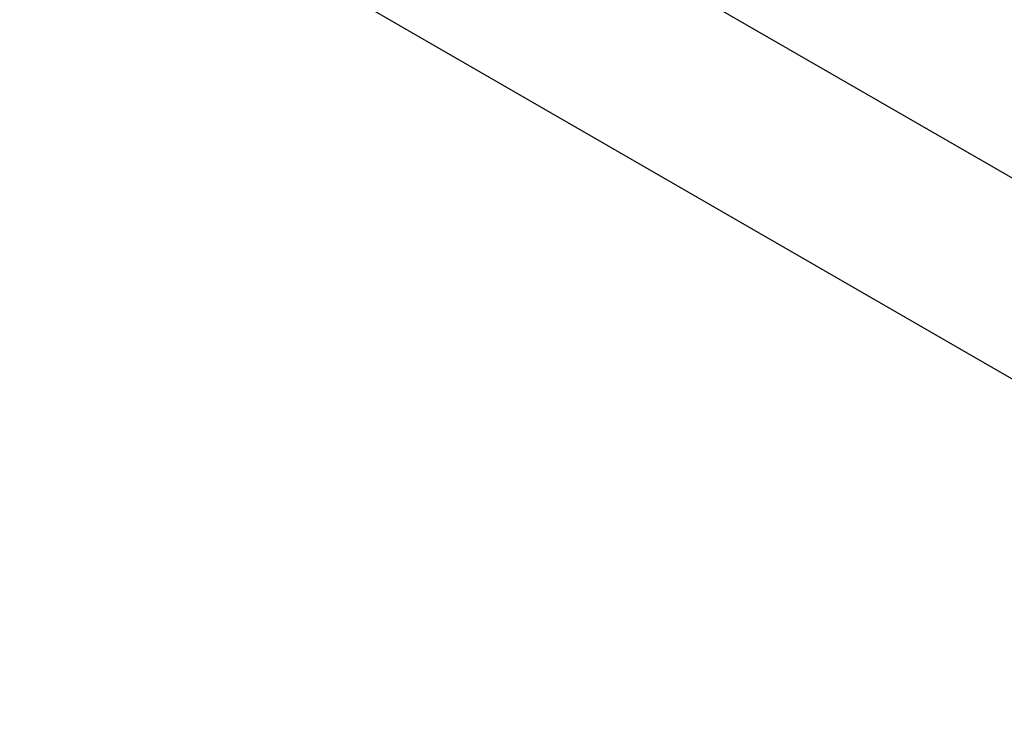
# Model space of a CAD drawing. Header units: inches. Extents: x 0.2 to 16.8, y 0.1 to 10.9.
# Tile 73 of 76: x 14.87 to 15.163, y 9.487 to 9.693. Entities that reach past the tile are written whole.
import ezdxf

# ---------------------------------------------------------------- set-up
doc = ezdxf.new("R2010")
doc.units = ezdxf.units.IN
doc.header["$MEASUREMENT"] = 0

msp = doc.modelspace()

# ---------------------------------------------------------------- linework, layer by layer
at = {"color": 7, "linetype": 'Continuous', "lineweight": 25}
for p, q in [((15.46285789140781, 9.473885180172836), (14.4102392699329, 10.08154897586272)), ((15.44046835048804, 9.427081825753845), (14.37804041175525, 10.04040841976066))]:
    msp.add_line(p, q, dxfattribs=at)

doc.saveas('drawing.dxf')
